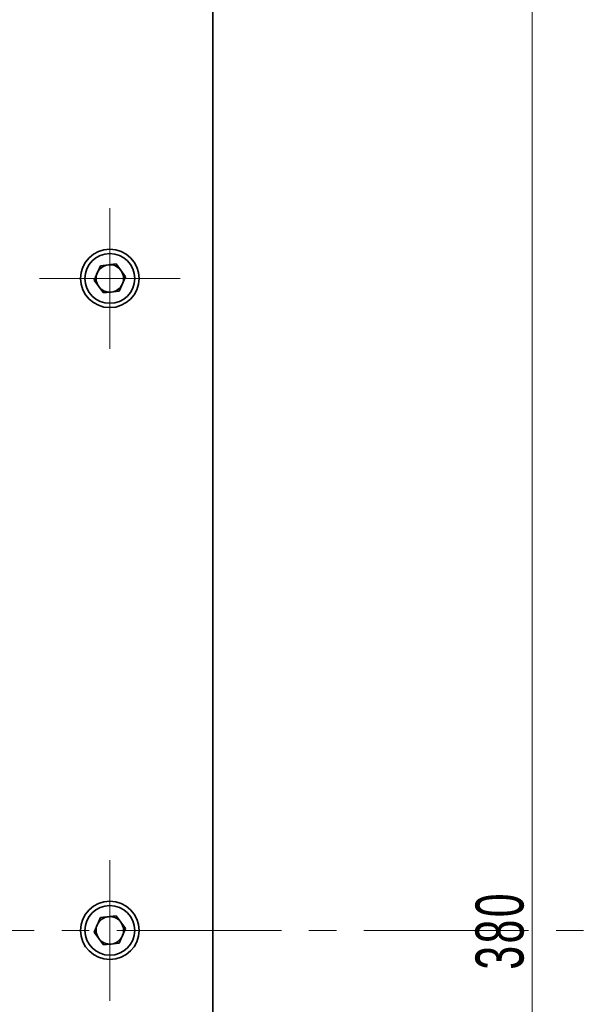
# Model space of a CAD drawing. Header units: millimetres. Extents: x -594 to 594, y -420 to 420.
# Tile 9 of 64: x -349 to -308, y -165 to -93. Entities that reach past the tile are written whole.
import ezdxf

# ---------------------------------------------------------------- set-up
doc = ezdxf.new("R2010")
doc.units = ezdxf.units.MM
doc.linetypes.add('点画线', pattern=[18, 12, -2, 2, -2])
doc.layers.get('0').update_dxf_attribs({"lineweight": 35})
for name, color, linetype, lineweight in [('中心线层', 1, '点画线', 18), ('几何体', 7, 'Continuous', 35), ('尺寸线层', 3, 'Continuous', 18)]:
    doc.layers.add(name, color=color, linetype=linetype, lineweight=lineweight)
doc.styles.add('标准', font='txt', dxfattribs={"width": 0.667})
doc.dimstyles.new('GB_尺寸', dxfattribs={"dimtxt": 3.5, "dimasz": 4, "dimexe": 2, "dimexo": 0, "dimtad": 1, "dimdsep": 46, "dimtxsty": '标准', "dimblk": '_CAXARROW', "dimcen": 0, "dimdle": 6, "dimazin": 2, "dimtfac": 0.707107, "dimtdec": 3, "dimtmove": 2, "dimatfit": 3, "dimfxl": 0, "dimfrac": 2, "dimtolj": 1, "dimtzin": 0, "dimarcsym": 0})

# ---------------------------------------------------------------- blocks, each defined once
blk = doc.blocks.new('*X24')
at = {"layer": '尺寸线层', "linetype": 'Continuous'}
for points in [[(-311.927, -64.224), (-311.427, -68.224), (-312.427, -68.224)], [(-311.927, -254.224), (-311.427, -250.224), (-312.427, -250.224)]]:
    blk.add_hatch(color=0, dxfattribs=at).paths.add_polyline_path(points, flags=0)
at = {"layer": '尺寸线层', "color": 0, "linetype": 'Continuous'}
for p, q in [((-342.695, -64.224), (-309.927, -64.224)), ((-311.927, -64.224), (-311.927, -254.224)), ((-342.695, -254.224), (-309.927, -254.224))]:
    blk.add_line(p, q, dxfattribs=at)
at = {"layer": '尺寸线层', "color": 0, "insert": (-314.283, -159.224), "char_height": 3.5, "width": 9.20172, "attachment_point": 5, "rotation": 90, "line_spacing_factor": 1.15057, "style": '标准'}
blk.add_mtext('\\T1.1;380', dxfattribs=at)
blk = doc.blocks.new('_CAXARROW')
blk.add_hatch(color=0).paths.add_polyline_path([(0, 0), (-1, 0.125), (-1, -0.125)], flags=0)

msp = doc.modelspace()

# ---------------------------------------------------------------- linework, layer by layer
at = {"layer": '中心线层'}
for p, q in [((-342.695, -116.849), (-342.695, -106.599)), ((-337.57, -111.724), (-347.82, -111.724)), ((-342.695, -164.349), (-342.695, -154.099)), ((-42.195, -159.224), (-463.195, -159.224))]:
    msp.add_line(p, q, dxfattribs=at)
at = {"layer": '几何体'}
for p, q in [((-335.195, -254.224), (-335.195, -64.224)), ((-343.843, -111.85), (-343.378, -110.793)), ((-343.378, -110.793), (-342.23, -110.667)), ((-342.23, -110.667), (-341.547, -111.598)), ((-343.16, -112.781), (-343.843, -111.85)), ((-341.547, -111.598), (-342.012, -112.655)), ((-342.012, -112.655), (-343.16, -112.781)), ((-343.843, -159.35), (-343.378, -158.293)), ((-343.378, -158.293), (-342.23, -158.167)), ((-342.23, -158.167), (-341.547, -159.098)), ((-341.547, -159.098), (-342.012, -160.155)), ((-343.16, -160.281), (-343.843, -159.35)), ((-342.012, -160.155), (-343.16, -160.281))]:
    msp.add_line(p, q, dxfattribs=at)
for centre, radius in [((-342.695, -111.724), 2.125), ((-342.695, -111.724), 1.812), ((-342.695, -159.224), 2.125), ((-342.695, -159.224), 1.812)]:
    msp.add_circle(centre, radius, dxfattribs=at)
for centre, start, end in [((-342.695, -111.724), 96.25341, 156.25341), ((-342.695, -111.724), 36.25341, 96.25341), ((-342.695, -111.724), 336.25341, 36.25341), ((-342.695, -111.724), 156.25341, 216.25341), ((-342.695, -111.724), 216.25341, 276.25341), ((-342.695, -111.724), 276.25341, 336.25341), ((-342.695, -159.224), 96.25341, 156.25341), ((-342.695, -159.224), 36.25341, 96.25341), ((-342.695, -159.224), 156.25341, 216.25341), ((-342.695, -159.224), 336.25341, 36.25341), ((-342.695, -159.224), 216.25341, 276.25341), ((-342.695, -159.224), 276.25341, 336.25341)]:
    msp.add_arc(centre, 1, start, end, dxfattribs=at)

# ---------------------------------------------------------------- dimensions: what is measured, and where the dimension line sits
at = {"layer": '尺寸线层'}
dim = msp.add_linear_dim(base=(-311.927, -254.224), p1=(-342.695, -64.224), p2=(-342.695, -254.224), angle=270, text='380', dimstyle='GB_尺寸', override={"dimscale": 1, "dimsah": 1, "dimtfac": 1, "dimtfill": 1, "dimtzin": 0}, dxfattribs=at)
dim.commit()
dim.dimension.update_dxf_attribs({"geometry": '*X24', "text_midpoint": (-314.283, -159.224)})

doc.saveas('drawing.dxf')
